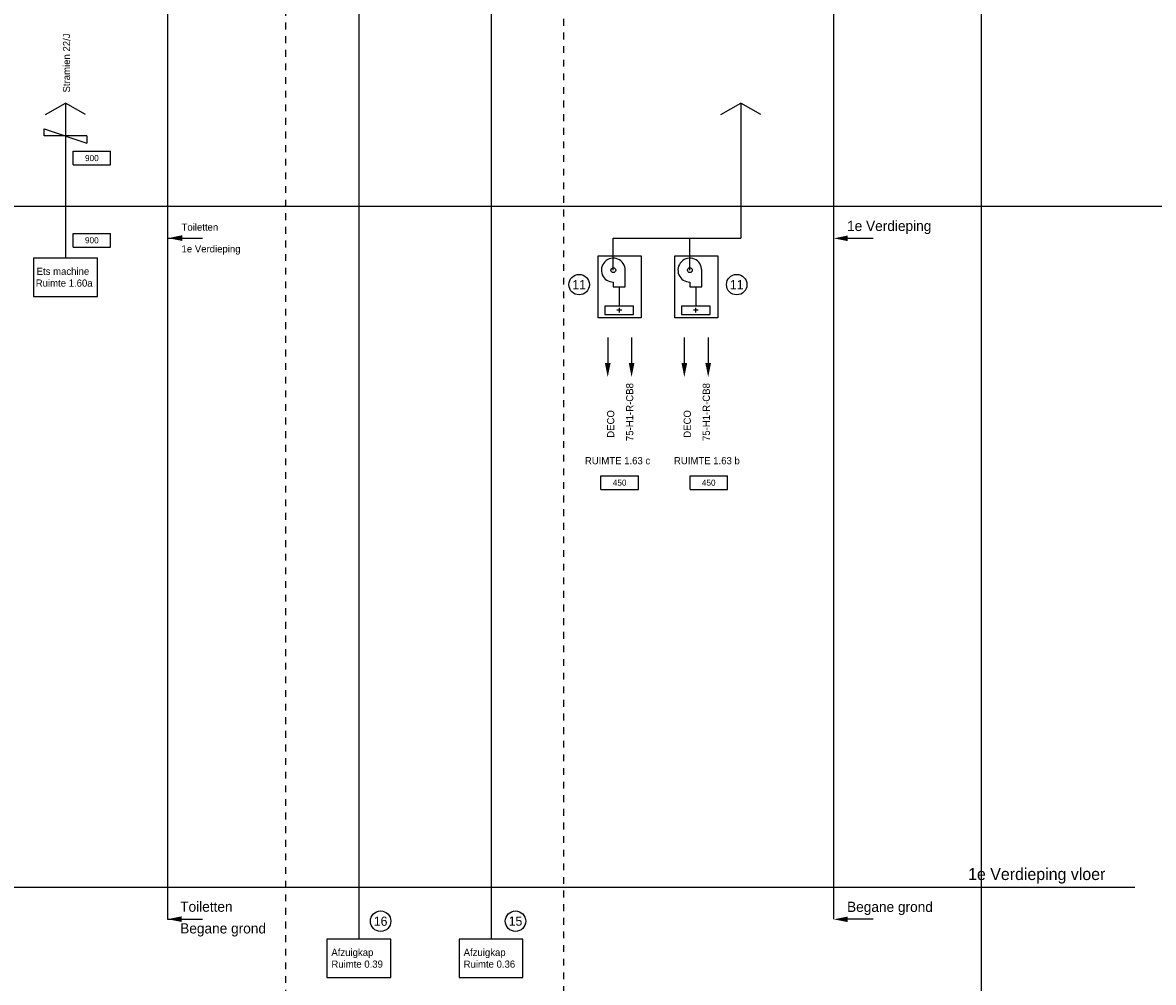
# Model space of a CAD drawing. Extents: x 0 to 1189, y 0 to 841.
# Tile 25 of 27: x 647 to 979, y 298 to 580. Entities that reach past the tile are written whole.
import ezdxf
from ezdxf.enums import TextEntityAlignment as Align

# ---------------------------------------------------------------- set-up
doc = ezdxf.new("R2010")
doc.units = 0
doc.linetypes.add('STABI22', pattern=[4, 2, -2])
doc.layers.get('0').update_dxf_attribs({"linetype": 'CONTINUOUS'})
for name, color, linetype in [('BL$8----_TEKST', 7, 'CONTINUOUS'), ('WL$1----', 3, 'CONTINUOUS'), ('WL561---', 4, 'CONTINUOUS'), ('WL570---_TOEVOER', 3, 'CONTINUOUS'), ('WM561---', 1, 'CONTINUOUS')]:
    doc.layers.add(name, color=color, linetype=linetype)
doc.styles.add('BURO-018', font='BUROFONT.shx', dxfattribs={"height": 1.8})
doc.styles.add('BURO-025', font='BUROFONT.shx', dxfattribs={"height": 2.5})

# ---------------------------------------------------------------- blocks, each defined once
blk = doc.blocks.new('2322618')
at = {"color": 0, "linetype": 'CONTINUOUS'}
for p in [(-7, 7), (7, 7)]:
    blk.add_line(p, (0, 11.04), dxfattribs=at)
blk = doc.blocks.new('2322615')
at = {"color": 0, "linetype": 'CONTINUOUS'}
for p, q in [((-2.5, -7.5), (2.5, 7.5)), ((0, 7.5), (2.5, 7.5)), ((0, 7.5), (0, -7.5)), ((0, -7.5), (-2.5, -7.5))]:
    blk.add_line(p, q, dxfattribs=at)
at = {"color": 0, "linetype": 'CONTINUOUS', "style": 'BURO-018', "flags": 1}
blk.add_attdef('W_ID', (0, 0), '', height=1.8, dxfattribs=at)
blk = doc.blocks.new('3048601')
at = {"color": 0, "linetype": 'CONTINUOUS'}
blk.add_circle((0, 0), 2, dxfattribs=at)
at = {"color": 0, "linetype": 'CONTINUOUS', "style": 'BURO-018', "flags": 1}
blk.add_attdef('CV_MATCODE', (0, 0), '', height=1.8, dxfattribs=at)
blk = doc.blocks.new('AL-RNR')
at = {"color": 0, "linetype": 'CONTINUOUS'}
for p, q in [((-5.5, 2), (5.5, 2)), ((-5.5, -2), (-5.5, 2)), ((5.5, -2), (5.5, 2)), ((-5.5, -2), (5.5, -2))]:
    blk.add_line(p, q, dxfattribs=at)

msp = doc.modelspace()

# ---------------------------------------------------------------- hatches: boundary and pattern name
at = {"layer": 'WL561---'}
for points in [[(694.08, 516.21), (689.96, 517.03), (694.08, 517.86), (694.08, 517.03)], [(889.65, 516.14), (885.53, 516.96), (889.65, 517.78), (889.65, 516.96)], [(818.3, 480.31), (819.12, 476.19), (819.95, 480.31), (819.12, 480.31)], [(825.3, 480.31), (826.12, 476.19), (826.95, 480.31), (826.12, 480.31)], [(840.8, 480.31), (841.63, 476.19), (842.45, 480.31), (841.63, 480.31)], [(847.8, 480.31), (848.63, 476.19), (849.45, 480.31), (848.63, 480.31)], [(693.95, 316.21), (689.83, 317.03), (693.95, 317.86), (693.95, 317.03)], [(889.65, 316.16), (885.53, 316.98), (889.65, 317.81), (889.65, 316.98)]]:
    msp.add_hatch(color=6, dxfattribs=at).paths.add_polyline_path(points)

# ---------------------------------------------------------------- linework, layer by layer
at = {"layer": 'BL$8----_TEKST', "color": 7}
for points in [[(816.32, 511.81), (828.92, 511.81), (828.92, 493.63), (816.32, 493.63)], [(838.82, 511.81), (851.42, 511.81), (851.42, 493.63), (838.82, 493.63)], [(650.43, 499.93), (669.19, 499.93), (669.19, 511.11), (650.43, 511.11)], [(736.58, 299.93), (755.34, 299.93), (755.34, 311.11), (736.58, 311.11)], [(775.44, 299.93), (794.21, 299.93), (794.21, 311.11), (775.44, 311.11)]]:
    msp.add_lwpolyline(points, close=True, dxfattribs=at)
at = {"layer": 'WL561---', "color": 8, "linetype": 'CONTINUOUS'}
for p, q in [((928.8, 811.92), (928.8, 15.18)), ((45.54, 526.38), (1169.51, 526.38)), ((45.54, 326.38), (974.02, 326.38))]:
    msp.add_line(p, q, dxfattribs=at)
at = {"layer": 'WL561---', "color": 6}
for p, q in [((689.81, 683.39), (689.81, 317.03)), ((745.96, 683.39), (745.96, 311.11)), ((784.83, 683.39), (784.83, 311.11)), ((885.49, 653.07), (885.49, 317.03)), ((659.81, 556.7), (659.81, 511.11)), ((858.24, 556.7), (858.24, 517.03)), ((819.12, 487.8), (819.12, 477.57)), ((826.12, 487.8), (826.12, 477.57)), ((841.62, 487.8), (841.62, 477.57)), ((848.62, 487.8), (848.62, 477.57))]:
    msp.add_line(p, q, dxfattribs=at)
at = {"layer": 'WL561---', "color": 2}
for p, q in [((823.23, 495.9), (821.83, 495.9)), ((822.53, 495.2), (822.53, 496.6)), ((845.73, 495.9), (844.33, 495.9)), ((845.03, 495.2), (845.03, 496.6))]:
    msp.add_line(p, q, dxfattribs=at)
at = {"layer": 'WL561---', "color": 3}
for points in [[(824.25, 502.71), (824.25, 507.61, 2.414214), (820.75, 504.11), (820.75, 502.71)], [(846.75, 502.71), (846.75, 507.61, 2.414214), (843.25, 504.11), (843.25, 502.71)]]:
    msp.add_lwpolyline(points, format="xyb", close=True, dxfattribs=at)
for centre in [(820.75, 507.61), (843.25, 507.61)]:
    msp.add_circle(centre, 0.7, dxfattribs=at)
at = {"layer": 'WL570---_TOEVOER', "color": 6, "linetype": 'CONTINUOUS'}
for p, q in [((689.81, 517.03), (700.04, 517.03)), ((820.75, 517.03), (858.24, 517.03)), ((820.75, 507.61), (820.75, 517.03)), ((843.25, 507.61), (843.25, 517.03)), ((897.13, 516.95), (886.9, 516.95)), ((822.5, 502.71), (822.5, 497.09)), ((845, 502.71), (845, 497.09)), ((689.81, 317.03), (700.04, 317.03)), ((897.13, 316.98), (886.9, 316.98))]:
    msp.add_line(p, q, dxfattribs=at)
at = {"layer": 'WL570---_TOEVOER'}
for points in [[(818.3, 494.64), (826.7, 494.64), (826.7, 497.09), (818.3, 497.09)], [(840.8, 494.64), (849.2, 494.64), (849.2, 497.09), (840.8, 497.09)]]:
    msp.add_lwpolyline(points, close=True, dxfattribs=at)
at = {"layer": 'WM561---', "color": 1, "linetype": 'STABI22'}
for p, q in [((724.54, 278.31), (724.54, 676.62)), ((806.24, 203.4), (806.24, 676.62))]:
    msp.add_line(p, q, dxfattribs=at)

# ---------------------------------------------------------------- block references
at = {"layer": 'BL$8----_TEKST', "color": 7}
ref = msp.add_blockref('AL-RNR', (667.54, 540.54), dxfattribs=at)
ref.add_attrib('AL_RNR', '900', dxfattribs={"layer": '0', "color": 0, "linetype": 'CONTINUOUS', "height": 1.8, "style": 'BURO-018'}).set_placement((667.54, 540.54), align=Align.MIDDLE)
ref = msp.add_blockref('AL-RNR', (667.54, 516.4), dxfattribs=at)
ref.add_attrib('AL_RNR', '900', dxfattribs={"layer": '0', "color": 0, "linetype": 'CONTINUOUS', "height": 1.8, "style": 'BURO-018'}).set_placement((667.54, 516.4), align=Align.MIDDLE)
ref = msp.add_blockref('3048601', (810.71, 503.37), dxfattribs=dict(at, xscale=1.5, yscale=1.5, zscale=1.5))
ref.add_attrib('CV_TEXT1', '11', dxfattribs={"layer": '0', "color": 1, "linetype": 'CONTINUOUS', "height": 2.7, "style": 'BURO-018'}).set_placement((810.71, 503.37), align=Align.MIDDLE)
ref = msp.add_blockref('3048601', (857.01, 503.37), dxfattribs=dict(at, xscale=1.5, yscale=1.5, zscale=1.5))
ref.add_attrib('CV_TEXT1', '11', dxfattribs={"layer": '0', "color": 1, "linetype": 'CONTINUOUS', "height": 2.7, "style": 'BURO-018'}).set_placement((857.01, 503.37), align=Align.MIDDLE)
ref = msp.add_blockref('AL-RNR', (822.62, 445.22), dxfattribs=at)
ref.add_attrib('AL_RNR', '450', dxfattribs={"layer": '0', "color": 0, "linetype": 'CONTINUOUS', "height": 1.8, "style": 'BURO-018'}).set_placement((822.62, 445.22), align=Align.MIDDLE)
ref = msp.add_blockref('AL-RNR', (848.79, 445.22), dxfattribs=at)
ref.add_attrib('AL_RNR', '450', dxfattribs={"layer": '0', "color": 0, "linetype": 'CONTINUOUS', "height": 1.8, "style": 'BURO-018'}).set_placement((848.79, 445.22), align=Align.MIDDLE)
ref = msp.add_blockref('3048601', (752.39, 316.43), dxfattribs=dict(at, xscale=1.5, yscale=1.5, zscale=1.5))
ref.add_attrib('CV_TEXT1', '16', dxfattribs={"layer": '0', "color": 1, "linetype": 'CONTINUOUS', "height": 2.7, "style": 'BURO-018'}).set_placement((752.39, 316.43), align=Align.MIDDLE)
ref = msp.add_blockref('3048601', (792.02, 316.43), dxfattribs=dict(at, xscale=1.5, yscale=1.5, zscale=1.5))
ref.add_attrib('CV_TEXT1', '15', dxfattribs={"layer": '0', "color": 1, "linetype": 'CONTINUOUS', "height": 2.7, "style": 'BURO-018'}).set_placement((792.02, 316.43), align=Align.MIDDLE)
at = {"layer": 'WL$1----', "color": 3, "xscale": 0.8400000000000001, "yscale": 0.8400000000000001, "zscale": 0.8400000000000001}
for p in [(659.81, 547.43), (858.24, 547.43)]:
    msp.add_blockref('2322618', p, dxfattribs=at)
at = {"layer": 'WL$1----', "color": 3, "xscale": 0.8400000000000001, "yscale": 0.8400000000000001, "zscale": 0.8400000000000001, "rotation": 270}
msp.add_blockref('2322615', (659.81, 547.05), dxfattribs=at)

# ---------------------------------------------------------------- texts
at = {"layer": 'BL$8----_TEKST', "color": 7, "style": 'BURO-025'}
for s, p in [('Stramien 22/J', (661.14, 559.8)), ('75-H1-R-CB8', (826.61, 457.44)), ('75-H1-R-CB8', (849.12, 457.44)), ('DECO', (821.03, 458.4)), ('DECO', (843.53, 458.4))]:
    msp.add_text(s, height=2.1, rotation=90, dxfattribs=at).set_placement(p)
at = {"layer": 'BL$8----_TEKST', "color": 7}
for s, height, style, p in [('1e Verdieping', 3, 'BURO-025', (889.44, 519.12)), ('Toiletten', 2.1, 'BURO-025', (693.9, 519.2)), ('1e Verdieping', 2.1, 'BURO-025', (693.9, 512.83)), ('Ets machine', 2.1, 'BURO-025', (651.32, 506.23)), ('Ruimte 1.60a', 2.1, 'BURO-025', (651.06, 502.78)), ('RUIMTE 1.63 c', 2.1, 'BURO-025', (812.41, 450.62)), ('RUIMTE 1.63 b', 2.1, 'BURO-025', (838.57, 450.62)), ('1e Verdieping vloer', 3.5, 'BURO-018', (925, 328.52)), ('Toiletten', 3, 'BURO-025', (693.5, 319.2)), ('Begane grond', 3, 'BURO-025', (889.44, 319.15)), ('Begane grond', 3, 'BURO-025', (693.5, 312.83)), ('Afzuigkap', 2.1, 'BURO-025', (737.92, 306.23)), ('Afzuigkap', 2.1, 'BURO-025', (776.78, 306.23)), ('Ruimte 0.39', 2.1, 'BURO-025', (737.92, 302.78)), ('Ruimte 0.36', 2.1, 'BURO-025', (776.78, 302.78))]:
    msp.add_text(s, height=height, dxfattribs=dict(at, style=style)).set_placement(p)

doc.saveas('drawing.dxf')
